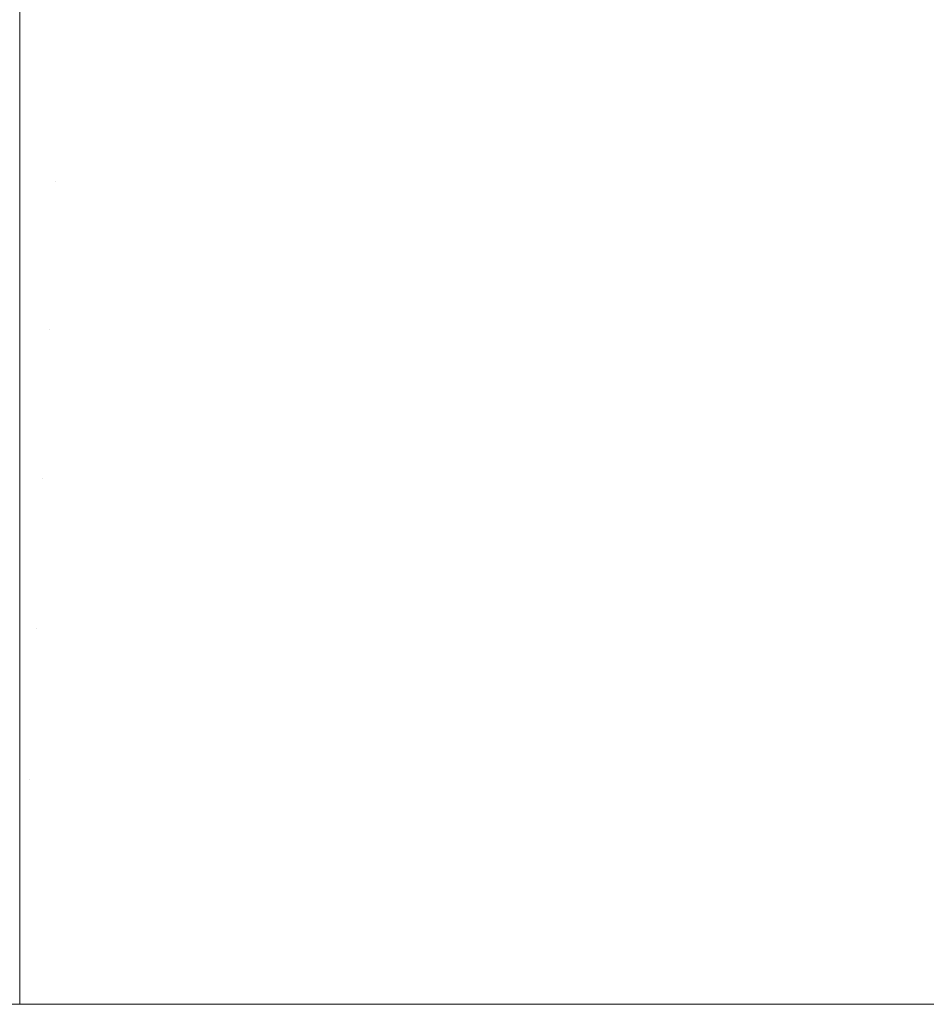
# Model space of a CAD drawing. Header units: centimetres. Extents: x -25.9 to 27.4, y -25.9 to -24.1.
# Tile 83 of 200: x -8.1286 to -8.1046, y -24.16 to -24.1339. Entities that reach past the tile are written whole.
import ezdxf

# ---------------------------------------------------------------- set-up
doc = ezdxf.new("R2010")
doc.units = ezdxf.units.CM
doc.header["$LTSCALE"] = 2.54
doc.layers.add('Lucido design-1', color=7, linetype='Continuous')

# ---------------------------------------------------------------- blocks, each defined once
blk = doc.blocks.new('Gruppo-4-1')
at = {"color": 7, "linetype": 'Continuous', "lineweight": 9}
for points, invisible_edges in [([(-8.128561, -24.13042, 707.625183), (-8.128561, -24.134119, 707.624119), (-25.828561, -24.134119, 707.624119), (-25.828561, -24.13042, 707.625183)], 10), ([(-8.128561, -24.134119, 707.624119), (-8.128561, -24.13042, 707.625183), (-8.127271, -24.130448, 707.625183), (-8.12744, -24.134311, 707.624071)], 14), ([(-8.127271, -24.130448, 707.625183), (-8.125983, -24.130533, 707.625183), (-8.12632, -24.134384, 707.624071), (-8.12744, -24.134311, 707.624071)], 15), ([(-8.113138, -24.130371, 707.626452), (-8.11186, -24.131072, 707.626452), (-8.113771, -24.134383, 707.625183), (-8.114903, -24.133762, 707.625183)], 15), ([(-25.828561, -24.130713, 708.416324), (-25.828561, -24.134122, 708.417288), (27.271439, -24.134122, 708.417288), (27.271439, -24.130713, 708.416324)], 10), ([(-8.125983, -24.130533, 707.625183), (-8.1247, -24.130673, 707.625183), (-8.125205, -24.134507, 707.624071), (-8.12632, -24.134384, 707.624071)], 15), ([(-8.1247, -24.130673, 707.625183), (-8.123425, -24.130869, 707.625183), (-8.124096, -24.134677, 707.624071), (-8.125205, -24.134507, 707.624071)], 15), ([(-8.10593, -24.130506, 707.627876), (-8.104665, -24.131521, 707.627876), (-8.10709, -24.134412, 707.626452), (-8.108227, -24.133499, 707.626452)], 15), ([(-8.123425, -24.130869, 707.625183), (-8.122159, -24.131121, 707.625183), (-8.122996, -24.134896, 707.624071), (-8.124096, -24.134677, 707.624071)], 15), ([(-8.122159, -24.131121, 707.625183), (-8.120906, -24.131428, 707.625183), (-8.121906, -24.135163, 707.624071), (-8.122996, -24.134896, 707.624071)], 15), ([(-8.11186, -24.131072, 707.626452), (-8.110614, -24.131828, 707.626452), (-8.112668, -24.135052, 707.625183), (-8.113771, -24.134383, 707.625183)], 15), ([(-8.120906, -24.131428, 707.625183), (-8.119667, -24.131789, 707.625183), (-8.120829, -24.135477, 707.624071), (-8.121906, -24.135163, 707.624071)], 15), ([(-8.104665, -24.131521, 707.627876), (-8.103445, -24.13259, 707.627876), (-8.105995, -24.135373, 707.626452), (-8.10709, -24.134412, 707.626452)], 15), ([(-8.119667, -24.131789, 707.625183), (-8.118444, -24.132204, 707.625183), (-8.119767, -24.135837, 707.624071), (-8.120829, -24.135477, 707.624071)], 15), ([(-8.110614, -24.131828, 707.626452), (-8.109402, -24.132638, 707.626452), (-8.111595, -24.135769, 707.625183), (-8.112668, -24.135052, 707.625183)], 15), ([(-8.118444, -24.132204, 707.625183), (-8.117242, -24.132672, 707.625183), (-8.118721, -24.136244, 707.624071), (-8.119767, -24.135837, 707.624071)], 15), ([(-8.117242, -24.132672, 707.625183), (-8.11606, -24.133191, 707.625183), (-8.117694, -24.136696, 707.624071), (-8.118721, -24.136244, 707.624071)], 15), ([(-8.109402, -24.132638, 707.626452), (-8.108227, -24.133499, 707.626452), (-8.110554, -24.136533, 707.625183), (-8.111595, -24.135769, 707.625183)], 15), ([(-8.103445, -24.13259, 707.627876), (-8.102274, -24.133712, 707.627876), (-8.104942, -24.13638, 707.626452), (-8.105995, -24.135373, 707.626452)], 15), ([(-8.11606, -24.133191, 707.625183), (-8.114903, -24.133762, 707.625183), (-8.116688, -24.137192, 707.624071), (-8.117694, -24.136696, 707.624071)], 15), ([(-8.108227, -24.133499, 707.626452), (-8.10709, -24.134412, 707.626452), (-8.109548, -24.13734, 707.625183), (-8.110554, -24.136533, 707.625183)], 15), ([(-8.114903, -24.133762, 707.625183), (-8.113771, -24.134383, 707.625183), (-8.115705, -24.137732, 707.624071), (-8.116688, -24.137192, 707.624071)], 15), ([(-8.102274, -24.133712, 707.627876), (-8.101152, -24.134884, 707.627876), (-8.103934, -24.137433, 707.626452), (-8.104942, -24.13638, 707.626452)], 15), ([(-25.828561, -24.134287, 707.624071), (-25.828561, -24.134119, 707.624119), (-8.128561, -24.134119, 707.624119), (-8.128561, -24.134287, 707.624071)], 10), ([(27.271439, -24.134836, 708.41749), (27.271439, -24.134122, 708.417288), (-25.828561, -24.134122, 708.417288), (-25.828561, -24.134836, 708.41749)], 10), ([(-25.828561, -24.13819, 707.623116), (-25.828561, -24.134287, 707.624071), (-8.128561, -24.134287, 707.624071), (-8.128561, -24.13819, 707.623116)], 10), ([(-8.12744, -24.134311, 707.624071), (-8.128561, -24.134287, 707.624071), (-8.128561, -24.134119, 707.624119)], 9), ([(-8.128561, -24.134287, 707.624071), (-8.12744, -24.134311, 707.624071), (-8.12761, -24.138211, 707.623116), (-8.128561, -24.13819, 707.623116)], 7), ([(-8.12744, -24.134311, 707.624071), (-8.12632, -24.134384, 707.624071), (-8.126661, -24.138273, 707.623116), (-8.12761, -24.138211, 707.623116)], 15), ([(-8.12632, -24.134384, 707.624071), (-8.125205, -24.134507, 707.624071), (-8.125715, -24.138377, 707.623116), (-8.126661, -24.138273, 707.623116)], 15), ([(-8.125205, -24.134507, 707.624071), (-8.124096, -24.134677, 707.624071), (-8.124774, -24.138521, 707.623116), (-8.125715, -24.138377, 707.623116)], 15), ([(-8.113771, -24.134383, 707.625183), (-8.112668, -24.135052, 707.625183), (-8.114746, -24.138314, 707.624071), (-8.115705, -24.137732, 707.624071)], 15), ([(-8.10709, -24.134412, 707.626452), (-8.105995, -24.135373, 707.626452), (-8.108577, -24.138191, 707.625183), (-8.109548, -24.13734, 707.625183)], 15), ([(-25.828561, -24.134836, 708.41749), (-25.828561, -24.138359, 708.418326), (27.271439, -24.138359, 708.418326), (27.271439, -24.134836, 708.41749)], 10), ([(-8.124096, -24.134677, 707.624071), (-8.122996, -24.134896, 707.624071), (-8.123841, -24.138707, 707.623116), (-8.124774, -24.138521, 707.623116)], 15), ([(-8.122996, -24.134896, 707.624071), (-8.121906, -24.135163, 707.624071), (-8.122917, -24.138933, 707.623116), (-8.123841, -24.138707, 707.623116)], 15), ([(-8.112668, -24.135052, 707.625183), (-8.111595, -24.135769, 707.625183), (-8.113813, -24.138937, 707.624071), (-8.114746, -24.138314, 707.624071)], 15), ([(-8.121906, -24.135163, 707.624071), (-8.120829, -24.135477, 707.624071), (-8.122003, -24.139199, 707.623116), (-8.122917, -24.138933, 707.623116)], 15), ([(-8.105995, -24.135373, 707.626452), (-8.104942, -24.13638, 707.626452), (-8.107645, -24.139084, 707.625183), (-8.108577, -24.138191, 707.625183)], 15), ([(-8.120829, -24.135477, 707.624071), (-8.119767, -24.135837, 707.624071), (-8.121102, -24.139505, 707.623116), (-8.122003, -24.139199, 707.623116)], 15), ([(-8.119767, -24.135837, 707.624071), (-8.118721, -24.136244, 707.624071), (-8.120215, -24.13985, 707.623116), (-8.121102, -24.139505, 707.623116)], 15), ([(-8.111595, -24.135769, 707.625183), (-8.110554, -24.136533, 707.625183), (-8.112908, -24.1396, 707.624071), (-8.113813, -24.138937, 707.624071)], 15), ([(-8.118721, -24.136244, 707.624071), (-8.117694, -24.136696, 707.624071), (-8.119344, -24.140233, 707.623116), (-8.120215, -24.13985, 707.623116)], 15), ([(-8.104942, -24.13638, 707.626452), (-8.103934, -24.137433, 707.626452), (-8.106753, -24.140016, 707.625183), (-8.107645, -24.139084, 707.625183)], 15), ([(-8.117694, -24.136696, 707.624071), (-8.116688, -24.137192, 707.624071), (-8.118491, -24.140654, 707.623116), (-8.119344, -24.140233, 707.623116)], 15), ([(-8.110554, -24.136533, 707.625183), (-8.109548, -24.13734, 707.625183), (-8.112033, -24.140302, 707.624071), (-8.112908, -24.1396, 707.624071)], 15), ([(-8.116688, -24.137192, 707.624071), (-8.115705, -24.137732, 707.624071), (-8.117656, -24.141112, 707.623116), (-8.118491, -24.140654, 707.623116)], 15), ([(-8.109548, -24.13734, 707.625183), (-8.108577, -24.138191, 707.625183), (-8.11119, -24.141042, 707.624071), (-8.112033, -24.140302, 707.624071)], 15), ([(-8.103934, -24.137433, 707.626452), (-8.102973, -24.138529, 707.626452), (-8.105902, -24.140986, 707.625183), (-8.106753, -24.140016, 707.625183)], 15), ([(-8.115705, -24.137732, 707.624071), (-8.114746, -24.138314, 707.624071), (-8.116843, -24.141606, 707.623116), (-8.117656, -24.141112, 707.623116)], 15), ([(-8.128561, -24.13819, 707.623116), (-8.128561, -24.138357, 707.623082), (-25.828561, -24.138357, 707.623082), (-25.828561, -24.13819, 707.623116)], 10), ([(-8.128561, -24.138357, 707.623082), (-8.128561, -24.13819, 707.623116), (-8.12761, -24.138211, 707.623116)], 10), ([(-8.12761, -24.138211, 707.623116), (-8.127782, -24.142141, 707.622319), (-8.128561, -24.142123, 707.622319), (-8.128561, -24.138357, 707.623082)], 11), ([(-8.12761, -24.138211, 707.623116), (-8.126661, -24.138273, 707.623116), (-8.127003, -24.142192, 707.622319), (-8.127782, -24.142141, 707.622319)], 15), ([(-8.126661, -24.138273, 707.623116), (-8.125715, -24.138377, 707.623116), (-8.126228, -24.142276, 707.622319), (-8.127003, -24.142192, 707.622319)], 15), ([(-8.108577, -24.138191, 707.625183), (-8.107645, -24.139084, 707.625183), (-8.110379, -24.141818, 707.624071), (-8.11119, -24.141042, 707.624071)], 15), ([(-25.828561, -24.142123, 707.622319), (-25.828561, -24.138357, 707.623082), (-8.128561, -24.138357, 707.623082), (-8.128561, -24.142123, 707.622319)], 10), ([(27.271439, -24.139011, 708.418481), (27.271439, -24.138359, 708.418326), (-25.828561, -24.138359, 708.418326), (-25.828561, -24.139011, 708.418481)], 10), ([(-8.125715, -24.138377, 707.623116), (-8.124774, -24.138521, 707.623116), (-8.125457, -24.142395, 707.622319), (-8.126228, -24.142276, 707.622319)], 15), ([(-8.124774, -24.138521, 707.623116), (-8.123841, -24.138707, 707.623116), (-8.124692, -24.142547, 707.622319), (-8.125457, -24.142395, 707.622319)], 15), ([(-8.114746, -24.138314, 707.624071), (-8.113813, -24.138937, 707.624071), (-8.116052, -24.142134, 707.623116), (-8.116843, -24.141606, 707.623116)], 15), ([(-8.102973, -24.138529, 707.626452), (-8.102061, -24.139665, 707.626452), (-8.105094, -24.141993, 707.625183), (-8.105902, -24.140986, 707.625183)], 15), ([(-8.123841, -24.138707, 707.623116), (-8.122917, -24.138933, 707.623116), (-8.123935, -24.142733, 707.622319), (-8.124692, -24.142547, 707.622319)], 15), ([(-25.828561, -24.139011, 708.418481), (-25.828561, -24.142637, 708.419178), (27.271439, -24.142637, 708.419178), (27.271439, -24.139011, 708.418481)], 10), ([(-8.122917, -24.138933, 707.623116), (-8.122003, -24.139199, 707.623116), (-8.123186, -24.142951, 707.622319), (-8.123935, -24.142733, 707.622319)], 15), ([(-8.113813, -24.138937, 707.624071), (-8.112908, -24.1396, 707.624071), (-8.115284, -24.142697, 707.623116), (-8.116052, -24.142134, 707.623116)], 15), ([(-8.122003, -24.139199, 707.623116), (-8.121102, -24.139505, 707.623116), (-8.122447, -24.143202, 707.622319), (-8.123186, -24.142951, 707.622319)], 15), ([(-8.107645, -24.139084, 707.625183), (-8.106753, -24.140016, 707.625183), (-8.109603, -24.142628, 707.624071), (-8.110379, -24.141818, 707.624071)], 15), ([(-8.121102, -24.139505, 707.623116), (-8.120215, -24.13985, 707.623116), (-8.12172, -24.143484, 707.622319), (-8.122447, -24.143202, 707.622319)], 15), ([(-8.112908, -24.1396, 707.624071), (-8.112033, -24.140302, 707.624071), (-8.114542, -24.143293, 707.623116), (-8.115284, -24.142697, 707.623116)], 15), ([(-8.102061, -24.139665, 707.626452), (-8.101199, -24.140841, 707.626452), (-8.104331, -24.143034, 707.625183), (-8.105094, -24.141993, 707.625183)], 15), ([(-8.120215, -24.13985, 707.623116), (-8.119344, -24.140233, 707.623116), (-8.121006, -24.143798, 707.622319), (-8.12172, -24.143484, 707.622319)], 15), ([(-8.106753, -24.140016, 707.625183), (-8.105902, -24.140986, 707.625183), (-8.108864, -24.143472, 707.624071), (-8.109603, -24.142628, 707.624071)], 15), ([(-8.119344, -24.140233, 707.623116), (-8.118491, -24.140654, 707.623116), (-8.120307, -24.144143, 707.622319), (-8.121006, -24.143798, 707.622319)], 15), ([(-8.112033, -24.140302, 707.624071), (-8.11119, -24.141042, 707.624071), (-8.113827, -24.14392, 707.623116), (-8.114542, -24.143293, 707.623116)], 15), ([(-8.118491, -24.140654, 707.623116), (-8.117656, -24.141112, 707.623116), (-8.119623, -24.144518, 707.622319), (-8.120307, -24.144143, 707.622319)], 15), ([(-8.117656, -24.141112, 707.623116), (-8.116843, -24.141606, 707.623116), (-8.118956, -24.144923, 707.622319), (-8.119623, -24.144518, 707.622319)], 15), ([(-8.11119, -24.141042, 707.624071), (-8.110379, -24.141818, 707.624071), (-8.113139, -24.144578, 707.623116), (-8.113827, -24.14392, 707.623116)], 15), ([(-8.105902, -24.140986, 707.625183), (-8.105094, -24.141993, 707.625183), (-8.108162, -24.144347, 707.624071), (-8.108864, -24.143472, 707.624071)], 15), ([(-8.116843, -24.141606, 707.623116), (-8.116052, -24.142134, 707.623116), (-8.118308, -24.145356, 707.622319), (-8.118956, -24.144923, 707.622319)], 15), ([(-8.110379, -24.141818, 707.624071), (-8.109603, -24.142628, 707.624071), (-8.112481, -24.145265, 707.623116), (-8.113139, -24.144578, 707.623116)], 15), ([(-8.128561, -24.142123, 707.622319), (-8.128561, -24.142637, 707.622237), (-25.828561, -24.142637, 707.622237), (-25.828561, -24.142123, 707.622319)], 10), ([(-8.128561, -24.142637, 707.622237), (-8.128561, -24.142123, 707.622319), (-8.127782, -24.142141, 707.622319)], 10), ([(-8.127782, -24.142141, 707.622319), (-8.127954, -24.146094, 707.621682), (-8.128561, -24.146081, 707.621682), (-8.128561, -24.142637, 707.622237)], 11), ([(-8.127782, -24.142141, 707.622319), (-8.127003, -24.142192, 707.622319), (-8.127348, -24.146134, 707.621682), (-8.127954, -24.146094, 707.621682)], 15), ([(-8.116052, -24.142134, 707.623116), (-8.115284, -24.142697, 707.623116), (-8.117679, -24.145818, 707.622319), (-8.118308, -24.145356, 707.622319)], 15), ([(-8.105094, -24.141993, 707.625183), (-8.104331, -24.143034, 707.625183), (-8.107498, -24.145251, 707.624071), (-8.108162, -24.144347, 707.624071)], 15), ([(-8.127003, -24.142192, 707.622319), (-8.126228, -24.142276, 707.622319), (-8.126745, -24.1462, 707.621682), (-8.127348, -24.146134, 707.621682)], 15), ([(-8.126228, -24.142276, 707.622319), (-8.125457, -24.142395, 707.622319), (-8.126144, -24.146292, 707.621682), (-8.126745, -24.1462, 707.621682)], 15), ([(-8.125457, -24.142395, 707.622319), (-8.124692, -24.142547, 707.622319), (-8.125549, -24.146411, 707.621682), (-8.126144, -24.146292, 707.621682)], 15), ([(27.271439, -24.143232, 708.419293), (27.271439, -24.142637, 708.419178), (-25.828561, -24.142637, 708.419178), (-25.828561, -24.143232, 708.419293)], 10), ([(-25.828561, -24.146081, 707.621682), (-25.828561, -24.142637, 707.622237), (-8.128561, -24.142637, 707.622237), (-8.128561, -24.146081, 707.621682)], 10), ([(-8.124692, -24.142547, 707.622319), (-8.123935, -24.142733, 707.622319), (-8.124959, -24.146555, 707.621682), (-8.125549, -24.146411, 707.621682)], 15), ([(-8.115284, -24.142697, 707.623116), (-8.114542, -24.143293, 707.623116), (-8.117071, -24.146306, 707.622319), (-8.117679, -24.145818, 707.622319)], 15), ([(-8.109603, -24.142628, 707.624071), (-8.108864, -24.143472, 707.624071), (-8.111854, -24.145981, 707.623116), (-8.112481, -24.145265, 707.623116)], 15), ([(-8.123935, -24.142733, 707.622319), (-8.123186, -24.142951, 707.622319), (-8.124376, -24.146725, 707.621682), (-8.124959, -24.146555, 707.621682)], 15), ([(-8.123186, -24.142951, 707.622319), (-8.122447, -24.143202, 707.622319), (-8.123801, -24.14692, 707.621682), (-8.124376, -24.146725, 707.621682)], 15), ([(-8.122447, -24.143202, 707.622319), (-8.12172, -24.143484, 707.622319), (-8.123235, -24.14714, 707.621682), (-8.123801, -24.14692, 707.621682)], 15), ([(-8.104331, -24.143034, 707.625183), (-8.103614, -24.144107, 707.625183), (-8.106875, -24.146184, 707.624071), (-8.107498, -24.145251, 707.624071)], 15), ([(-25.828561, -24.143232, 708.419293), (-25.828561, -24.146949, 708.419843), (27.271439, -24.146949, 708.419843), (27.271439, -24.143232, 708.419293)], 10), ([(-8.12172, -24.143484, 707.622319), (-8.121006, -24.143798, 707.622319), (-8.122679, -24.147385, 707.621682), (-8.123235, -24.14714, 707.621682)], 15), ([(-8.114542, -24.143293, 707.623116), (-8.113827, -24.14392, 707.623116), (-8.116484, -24.14682, 707.622319), (-8.117071, -24.146306, 707.622319)], 15), ([(-8.108864, -24.143472, 707.624071), (-8.108162, -24.144347, 707.624071), (-8.111258, -24.146723, 707.623116), (-8.111854, -24.145981, 707.623116)], 15), ([(-8.121006, -24.143798, 707.622319), (-8.120307, -24.144143, 707.622319), (-8.122134, -24.147653, 707.621682), (-8.122679, -24.147385, 707.621682)], 15), ([(-8.113827, -24.14392, 707.623116), (-8.113139, -24.144578, 707.623116), (-8.115921, -24.147359, 707.622319), (-8.116484, -24.14682, 707.622319)], 15), ([(-8.120307, -24.144143, 707.622319), (-8.119623, -24.144518, 707.622319), (-8.121602, -24.147946, 707.621682), (-8.122134, -24.147653, 707.621682)], 15), ([(-8.103614, -24.144107, 707.625183), (-8.102944, -24.14521, 707.625183), (-8.106293, -24.147143, 707.624071), (-8.106875, -24.146184, 707.624071)], 15), ([(-8.119623, -24.144518, 707.622319), (-8.118956, -24.144923, 707.622319), (-8.121083, -24.148261, 707.621682), (-8.121602, -24.147946, 707.621682)], 15), ([(-8.108162, -24.144347, 707.624071), (-8.107498, -24.145251, 707.624071), (-8.110696, -24.14749, 707.623116), (-8.111258, -24.146723, 707.623116)], 15), ([(-8.113139, -24.144578, 707.623116), (-8.112481, -24.145265, 707.623116), (-8.115381, -24.147923, 707.622319), (-8.115921, -24.147359, 707.622319)], 15), ([(-8.118956, -24.144923, 707.622319), (-8.118308, -24.145356, 707.622319), (-8.120578, -24.148598, 707.621682), (-8.121083, -24.148261, 707.621682)], 15), ([(-8.112481, -24.145265, 707.623116), (-8.111854, -24.145981, 707.623116), (-8.114867, -24.148509, 707.622319), (-8.115381, -24.147923, 707.622319)], 15), ([(-8.107498, -24.145251, 707.624071), (-8.106875, -24.146184, 707.624071), (-8.110167, -24.148281, 707.623116), (-8.110696, -24.14749, 707.623116)], 15), ([(-8.102944, -24.14521, 707.625183), (-8.102324, -24.146341, 707.625183), (-8.105753, -24.148127, 707.624071), (-8.106293, -24.147143, 707.624071)], 15), ([(-8.118308, -24.145356, 707.622319), (-8.117679, -24.145818, 707.622319), (-8.120088, -24.148957, 707.621682), (-8.120578, -24.148598, 707.621682)], 15), ([(-8.117679, -24.145818, 707.622319), (-8.117071, -24.146306, 707.622319), (-8.119614, -24.149337, 707.621682), (-8.120088, -24.148957, 707.621682)], 15), ([(-8.128561, -24.146949, 707.621578), (-8.128561, -24.146081, 707.621682), (-8.127954, -24.146094, 707.621682)], 10), ([(-8.127954, -24.146094, 707.621682), (-8.128128, -24.150064, 707.621204), (-8.128561, -24.150055, 707.621204), (-8.128561, -24.146949, 707.621578)], 11), ([(-8.127954, -24.146094, 707.621682), (-8.127348, -24.146134, 707.621682), (-8.127695, -24.150093, 707.621204), (-8.128128, -24.150064, 707.621204)], 15), ([(-8.111854, -24.145981, 707.623116), (-8.111258, -24.146723, 707.623116), (-8.114379, -24.149117, 707.622319), (-8.114867, -24.148509, 707.622319)], 15), ([(-8.127348, -24.146134, 707.621682), (-8.126745, -24.1462, 707.621682), (-8.127263, -24.15014, 707.621204), (-8.127695, -24.150093, 707.621204)], 15), ([(-8.126745, -24.1462, 707.621682), (-8.126144, -24.146292, 707.621682), (-8.126834, -24.150206, 707.621204), (-8.127263, -24.15014, 707.621204)], 15), ([(-8.126144, -24.146292, 707.621682), (-8.125549, -24.146411, 707.621682), (-8.126409, -24.150291, 707.621204), (-8.126834, -24.150206, 707.621204)], 15), ([(-8.117071, -24.146306, 707.622319), (-8.116484, -24.14682, 707.622319), (-8.119158, -24.149738, 707.621682), (-8.119614, -24.149337, 707.621682)], 15), ([(-8.106875, -24.146184, 707.624071), (-8.106293, -24.147143, 707.624071), (-8.109673, -24.149095, 707.623116), (-8.110167, -24.148281, 707.623116)], 15), ([(-8.102324, -24.146341, 707.625183), (-8.101753, -24.147499, 707.625183), (-8.105257, -24.149133, 707.624071), (-8.105753, -24.148127, 707.624071)], 15), ([(-8.125549, -24.146411, 707.621682), (-8.124959, -24.146555, 707.621682), (-8.125987, -24.150394, 707.621204), (-8.126409, -24.150291, 707.621204)], 15), ([(-8.124959, -24.146555, 707.621682), (-8.124376, -24.146725, 707.621682), (-8.125571, -24.150515, 707.621204), (-8.125987, -24.150394, 707.621204)], 15), ([(-8.124376, -24.146725, 707.621682), (-8.123801, -24.14692, 707.621682), (-8.12516, -24.150655, 707.621204), (-8.125571, -24.150515, 707.621204)], 15), ([(-8.116484, -24.14682, 707.622319), (-8.115921, -24.147359, 707.622319), (-8.118719, -24.150158, 707.621682), (-8.119158, -24.149738, 707.621682)], 15), ([(-8.111258, -24.146723, 707.623116), (-8.110696, -24.14749, 707.623116), (-8.113918, -24.149746, 707.622319), (-8.114379, -24.149117, 707.622319)], 15), ([(27.271439, -24.147491, 708.419923), (27.271439, -24.146949, 708.419843), (-25.828561, -24.146949, 708.419843), (-25.828561, -24.147491, 708.419923)], 10), ([(-8.123801, -24.14692, 707.621682), (-8.123235, -24.14714, 707.621682), (-8.124756, -24.150812, 707.621204), (-8.12516, -24.150655, 707.621204)], 15), ([(-8.123235, -24.14714, 707.621682), (-8.122679, -24.147385, 707.621682), (-8.124358, -24.150987, 707.621204), (-8.124756, -24.150812, 707.621204)], 15), ([(-8.122679, -24.147385, 707.621682), (-8.122134, -24.147653, 707.621682), (-8.123969, -24.151179, 707.621204), (-8.124358, -24.150987, 707.621204)], 15), ([(-8.115921, -24.147359, 707.622319), (-8.115381, -24.147923, 707.622319), (-8.118299, -24.150596, 707.621682), (-8.118719, -24.150158, 707.621682)], 15), ([(-8.106293, -24.147143, 707.624071), (-8.105753, -24.148127, 707.624071), (-8.109216, -24.149929, 707.623116), (-8.109673, -24.149095, 707.623116)], 15), ([(-25.828561, -24.147491, 708.419923), (-25.828561, -24.151285, 708.420318), (27.271439, -24.151285, 708.420318), (27.271439, -24.147491, 708.419923)], 10), ([(-8.122134, -24.147653, 707.621682), (-8.121602, -24.147946, 707.621682), (-8.123589, -24.151387, 707.621204), (-8.123969, -24.151179, 707.621204)], 15), ([(-8.110696, -24.14749, 707.623116), (-8.110167, -24.148281, 707.623116), (-8.113485, -24.150395, 707.622319), (-8.113918, -24.149746, 707.622319)], 15), ([(-8.101753, -24.147499, 707.625183), (-8.101233, -24.14868, 707.625183), (-8.104805, -24.15016, 707.624071), (-8.105257, -24.149133, 707.624071)], 15), ([(-8.121602, -24.147946, 707.621682), (-8.121083, -24.148261, 707.621682), (-8.123218, -24.151612, 707.621204), (-8.123589, -24.151387, 707.621204)], 15), ([(-8.115381, -24.147923, 707.622319), (-8.114867, -24.148509, 707.622319), (-8.117899, -24.151053, 707.621682), (-8.118299, -24.150596, 707.621682)], 15), ([(-8.105753, -24.148127, 707.624071), (-8.105257, -24.149133, 707.624071), (-8.108795, -24.150783, 707.623116), (-8.109216, -24.149929, 707.623116)], 15), ([(-8.121083, -24.148261, 707.621682), (-8.120578, -24.148598, 707.621682), (-8.122857, -24.151853, 707.621204), (-8.123218, -24.151612, 707.621204)], 15), ([(-8.110167, -24.148281, 707.623116), (-8.109673, -24.149095, 707.623116), (-8.11308, -24.151062, 707.622319), (-8.113485, -24.150395, 707.622319)], 15), ([(-8.120578, -24.148598, 707.621682), (-8.120088, -24.148957, 707.621682), (-8.122507, -24.15211, 707.621204), (-8.122857, -24.151853, 707.621204)], 15), ([(-8.114867, -24.148509, 707.622319), (-8.114379, -24.149117, 707.622319), (-8.117518, -24.151526, 707.621682), (-8.117899, -24.151053, 707.621682)], 15), ([(-8.101233, -24.14868, 707.625183), (-8.100765, -24.149883, 707.625183), (-8.104399, -24.151205, 707.624071), (-8.104805, -24.15016, 707.624071)], 15), ([(-8.120088, -24.148957, 707.621682), (-8.119614, -24.149337, 707.621682), (-8.122169, -24.152382, 707.621204), (-8.122507, -24.15211, 707.621204)], 15), ([(-8.114379, -24.149117, 707.622319), (-8.113918, -24.149746, 707.622319), (-8.117159, -24.152016, 707.621682), (-8.117518, -24.151526, 707.621682)], 15), ([(-8.109673, -24.149095, 707.623116), (-8.109216, -24.149929, 707.623116), (-8.112705, -24.151746, 707.622319), (-8.11308, -24.151062, 707.622319)], 15), ([(-8.105257, -24.149133, 707.624071), (-8.104805, -24.15016, 707.624071), (-8.108412, -24.151654, 707.623116), (-8.108795, -24.150783, 707.623116)], 15), ([(-8.119614, -24.149337, 707.621682), (-8.119158, -24.149738, 707.621682), (-8.121843, -24.152668, 707.621204), (-8.122169, -24.152382, 707.621204)], 15), ([(-8.119158, -24.149738, 707.621682), (-8.118719, -24.150158, 707.621682), (-8.121529, -24.152968, 707.621204), (-8.121843, -24.152668, 707.621204)], 15), ([(-8.113918, -24.149746, 707.622319), (-8.113485, -24.150395, 707.622319), (-8.116822, -24.152521, 707.621682), (-8.117159, -24.152016, 707.621682)], 15), ([(-8.109216, -24.149929, 707.623116), (-8.108795, -24.150783, 707.623116), (-8.11236, -24.152445, 707.622319), (-8.112705, -24.151746, 707.622319)], 15), ([(-8.128561, -24.151286, 707.621106), (-8.128561, -24.150055, 707.621204), (-8.128128, -24.150064, 707.621204)], 10), ([(-8.128128, -24.150064, 707.621204), (-8.128301, -24.154045, 707.620886), (-8.128561, -24.154039, 707.620886), (-8.128561, -24.151286, 707.621106)], 11), ([(-8.128128, -24.150064, 707.621204), (-8.127695, -24.150093, 707.621204), (-8.128042, -24.154062, 707.620886), (-8.128301, -24.154045, 707.620886)], 15), ([(-8.127695, -24.150093, 707.621204), (-8.127263, -24.15014, 707.621204), (-8.127783, -24.15409, 707.620886), (-8.128042, -24.154062, 707.620886)], 15), ([(-8.127263, -24.15014, 707.621204), (-8.126834, -24.150206, 707.621204), (-8.127526, -24.15413, 707.620886), (-8.127783, -24.15409, 707.620886)], 15), ([(-8.126834, -24.150206, 707.621204), (-8.126409, -24.150291, 707.621204), (-8.127271, -24.154181, 707.620886), (-8.127526, -24.15413, 707.620886)], 15), ([(-8.118719, -24.150158, 707.621682), (-8.118299, -24.150596, 707.621682), (-8.121229, -24.153281, 707.621204), (-8.121529, -24.152968, 707.621204)], 15), ([(-8.104805, -24.15016, 707.624071), (-8.104399, -24.151205, 707.624071), (-8.108067, -24.152541, 707.623116), (-8.108412, -24.151654, 707.623116)], 15), ([(-8.126409, -24.150291, 707.621204), (-8.125987, -24.150394, 707.621204), (-8.127019, -24.154243, 707.620886), (-8.127271, -24.154181, 707.620886)], 15), ([(-8.125987, -24.150394, 707.621204), (-8.125571, -24.150515, 707.621204), (-8.126769, -24.154315, 707.620886), (-8.127019, -24.154243, 707.620886)], 15), ([(-8.125571, -24.150515, 707.621204), (-8.12516, -24.150655, 707.621204), (-8.126523, -24.154399, 707.620886), (-8.126769, -24.154315, 707.620886)], 15), ([(-8.113485, -24.150395, 707.622319), (-8.11308, -24.151062, 707.622319), (-8.116507, -24.15304, 707.621682), (-8.116822, -24.152521, 707.621682)], 15), ([(-8.12516, -24.150655, 707.621204), (-8.124756, -24.150812, 707.621204), (-8.12628, -24.154493, 707.620886), (-8.126523, -24.154399, 707.620886)], 15), ([(-8.118299, -24.150596, 707.621682), (-8.117899, -24.151053, 707.621682), (-8.120943, -24.153607, 707.621204), (-8.121229, -24.153281, 707.621204)], 15), ([(-8.108795, -24.150783, 707.623116), (-8.108412, -24.151654, 707.623116), (-8.112046, -24.153159, 707.622319), (-8.11236, -24.152445, 707.622319)], 15), ([(-8.124756, -24.150812, 707.621204), (-8.124358, -24.150987, 707.621204), (-8.126042, -24.154598, 707.620886), (-8.12628, -24.154493, 707.620886)], 15), ([(-8.124358, -24.150987, 707.621204), (-8.123969, -24.151179, 707.621204), (-8.125809, -24.154713, 707.620886), (-8.126042, -24.154598, 707.620886)], 15), ([(27.271439, -24.151781, 708.42037), (27.271439, -24.151285, 708.420318), (-25.828561, -24.151285, 708.420318), (-25.828561, -24.151781, 708.42037)], 10), ([(-8.123969, -24.151179, 707.621204), (-8.123589, -24.151387, 707.621204), (-8.125581, -24.154838, 707.620886), (-8.125809, -24.154713, 707.620886)], 15), ([(-8.117899, -24.151053, 707.621682), (-8.117518, -24.151526, 707.621682), (-8.120671, -24.153946, 707.621204), (-8.120943, -24.153607, 707.621204)], 15), ([(-8.11308, -24.151062, 707.622319), (-8.112705, -24.151746, 707.622319), (-8.116215, -24.153573, 707.621682), (-8.116507, -24.15304, 707.621682)], 15), ([(-8.104399, -24.151205, 707.624071), (-8.104038, -24.152268, 707.624071), (-8.107761, -24.153442, 707.623116), (-8.108067, -24.152541, 707.623116)], 15), ([(-8.123589, -24.151387, 707.621204), (-8.123218, -24.151612, 707.621204), (-8.125359, -24.154973, 707.620886), (-8.125581, -24.154838, 707.620886)], 15), ([(-8.117518, -24.151526, 707.621682), (-8.117159, -24.152016, 707.621682), (-8.120415, -24.154296, 707.621204), (-8.120671, -24.153946, 707.621204)], 15), ([(-25.828561, -24.151781, 708.42037), (-25.828561, -24.155639, 708.420605), (27.271439, -24.155639, 708.420605), (27.271439, -24.151781, 708.42037)], 10), ([(-8.123218, -24.151612, 707.621204), (-8.122857, -24.151853, 707.621204), (-8.125143, -24.155117, 707.620886), (-8.125359, -24.154973, 707.620886)], 15), ([(-8.112705, -24.151746, 707.622319), (-8.11236, -24.152445, 707.622319), (-8.115946, -24.154117, 707.621682), (-8.116215, -24.153573, 707.621682)], 15), ([(-8.108412, -24.151654, 707.623116), (-8.108067, -24.152541, 707.623116), (-8.111763, -24.153886, 707.622319), (-8.112046, -24.153159, 707.622319)], 15), ([(-8.122857, -24.151853, 707.621204), (-8.122507, -24.15211, 707.621204), (-8.124933, -24.155271, 707.620886), (-8.125143, -24.155117, 707.620886)], 15), ([(-8.117159, -24.152016, 707.621682), (-8.116822, -24.152521, 707.621682), (-8.120174, -24.154656, 707.621204), (-8.120415, -24.154296, 707.621204)], 15), ([(-8.122507, -24.15211, 707.621204), (-8.122169, -24.152382, 707.621204), (-8.12473, -24.155434, 707.620886), (-8.124933, -24.155271, 707.620886)], 15), ([(-8.104038, -24.152268, 707.624071), (-8.103724, -24.153345, 707.624071), (-8.107495, -24.154355, 707.623116), (-8.107761, -24.153442, 707.623116)], 15), ([(-8.122169, -24.152382, 707.621204), (-8.121843, -24.152668, 707.621204), (-8.124535, -24.155605, 707.620886), (-8.12473, -24.155434, 707.620886)], 15), ([(-8.116822, -24.152521, 707.621682), (-8.116507, -24.15304, 707.621682), (-8.119949, -24.155027, 707.621204), (-8.120174, -24.154656, 707.621204)], 15), ([(-8.11236, -24.152445, 707.622319), (-8.112046, -24.153159, 707.622319), (-8.115702, -24.154673, 707.621682), (-8.115946, -24.154117, 707.621682)], 15), ([(-8.108067, -24.152541, 707.623116), (-8.107761, -24.153442, 707.623116), (-8.111512, -24.154624, 707.622319), (-8.111763, -24.153886, 707.622319)], 15), ([(-8.121843, -24.152668, 707.621204), (-8.121529, -24.152968, 707.621204), (-8.124347, -24.155785, 707.620886), (-8.124535, -24.155605, 707.620886)], 15), ([(-8.121529, -24.152968, 707.621204), (-8.121229, -24.153281, 707.621204), (-8.124167, -24.155973, 707.620886), (-8.124347, -24.155785, 707.620886)], 15), ([(-8.116507, -24.15304, 707.621682), (-8.116215, -24.153573, 707.621682), (-8.11974, -24.155408, 707.621204), (-8.119949, -24.155027, 707.621204)], 15), ([(-8.121229, -24.153281, 707.621204), (-8.120943, -24.153607, 707.621204), (-8.123995, -24.156169, 707.620886), (-8.124167, -24.155973, 707.620886)], 15), ([(-8.112046, -24.153159, 707.622319), (-8.111763, -24.153886, 707.622319), (-8.115482, -24.155239, 707.621682), (-8.115702, -24.154673, 707.621682)], 15), ([(-8.103724, -24.153345, 707.624071), (-8.103458, -24.154435, 707.624071), (-8.107268, -24.155279, 707.623116), (-8.107495, -24.154355, 707.623116)], 15), ([(-8.120943, -24.153607, 707.621204), (-8.120671, -24.153946, 707.621204), (-8.123833, -24.156371, 707.620886), (-8.123995, -24.156169, 707.620886)], 15), ([(-8.116215, -24.153573, 707.621682), (-8.115946, -24.154117, 707.621682), (-8.119548, -24.155797, 707.621204), (-8.11974, -24.155408, 707.621204)], 15), ([(-8.107761, -24.153442, 707.623116), (-8.107495, -24.154355, 707.623116), (-8.111294, -24.155373, 707.622319), (-8.111512, -24.154624, 707.622319)], 15), ([(-8.111763, -24.153886, 707.622319), (-8.111512, -24.154624, 707.622319), (-8.115286, -24.155814, 707.621682), (-8.115482, -24.155239, 707.621682)], 15), ([(-8.128561, -24.155639, 707.620823), (-8.128561, -24.154039, 707.620886), (-8.128301, -24.154045, 707.620886)], 10), ([(-8.128301, -24.154045, 707.620886), (-8.128475, -24.15803, 707.620728), (-8.128561, -24.158028, 707.620728), (-8.128561, -24.155639, 707.620823)], 11), ([(-8.128301, -24.154045, 707.620886), (-8.128042, -24.154062, 707.620886), (-8.12839, -24.158035, 707.620728), (-8.128475, -24.15803, 707.620728)], 15), ([(-8.128042, -24.154062, 707.620886), (-8.127783, -24.15409, 707.620886), (-8.128304, -24.158045, 707.620728), (-8.12839, -24.158035, 707.620728)], 15), ([(-8.127783, -24.15409, 707.620886), (-8.127526, -24.15413, 707.620886), (-8.128219, -24.158058, 707.620728), (-8.128304, -24.158045, 707.620728)], 15), ([(-8.127526, -24.15413, 707.620886), (-8.127271, -24.154181, 707.620886), (-8.128135, -24.158075, 707.620728), (-8.128219, -24.158058, 707.620728)], 15), ([(-8.120671, -24.153946, 707.621204), (-8.120415, -24.154296, 707.621204), (-8.123679, -24.156581, 707.620886), (-8.123833, -24.156371, 707.620886)], 15), ([(-8.115946, -24.154117, 707.621682), (-8.115702, -24.154673, 707.621682), (-8.119373, -24.156194, 707.621204), (-8.119548, -24.155797, 707.621204)], 15), ([(-8.127271, -24.154181, 707.620886), (-8.127019, -24.154243, 707.620886), (-8.128051, -24.158095, 707.620728), (-8.128135, -24.158075, 707.620728)], 15), ([(-8.127019, -24.154243, 707.620886), (-8.126769, -24.154315, 707.620886), (-8.127968, -24.158119, 707.620728), (-8.128051, -24.158095, 707.620728)], 15), ([(-8.126769, -24.154315, 707.620886), (-8.126523, -24.154399, 707.620886), (-8.127887, -24.158147, 707.620728), (-8.127968, -24.158119, 707.620728)], 15), ([(-8.126523, -24.154399, 707.620886), (-8.12628, -24.154493, 707.620886), (-8.127807, -24.158178, 707.620728), (-8.127887, -24.158147, 707.620728)], 15), ([(-8.120415, -24.154296, 707.621204), (-8.120174, -24.154656, 707.621204), (-8.123534, -24.156797, 707.620886), (-8.123679, -24.156581, 707.620886)], 15), ([(-8.107495, -24.154355, 707.623116), (-8.107268, -24.155279, 707.623116), (-8.111109, -24.156131, 707.622319), (-8.111294, -24.155373, 707.622319)], 15), ([(-8.103458, -24.154435, 707.624071), (-8.103239, -24.155535, 707.624071), (-8.107083, -24.156213, 707.623116), (-8.107268, -24.155279, 707.623116)], 15), ([(-8.12628, -24.154493, 707.620886), (-8.126042, -24.154598, 707.620886), (-8.127728, -24.158213, 707.620728), (-8.127807, -24.158178, 707.620728)], 15), ([(-8.126042, -24.154598, 707.620886), (-8.125809, -24.154713, 707.620886), (-8.127651, -24.158251, 707.620728), (-8.127728, -24.158213, 707.620728)], 15), ([(-8.120174, -24.154656, 707.621204), (-8.119949, -24.155027, 707.621204), (-8.123399, -24.15702, 707.620886), (-8.123534, -24.156797, 707.620886)], 15), ([(-8.115702, -24.154673, 707.621682), (-8.115482, -24.155239, 707.621682), (-8.119216, -24.156599, 707.621204), (-8.119373, -24.156194, 707.621204)], 15), ([(-8.111512, -24.154624, 707.622319), (-8.111294, -24.155373, 707.622319), (-8.115116, -24.156397, 707.621682), (-8.115286, -24.155814, 707.621682)], 15), ([(-8.125809, -24.154713, 707.620886), (-8.125581, -24.154838, 707.620886), (-8.127575, -24.158292, 707.620728), (-8.127651, -24.158251, 707.620728)], 15), ([(-8.125581, -24.154838, 707.620886), (-8.125359, -24.154973, 707.620886), (-8.127502, -24.158337, 707.620728), (-8.127575, -24.158292, 707.620728)], 15), ([(-8.125359, -24.154973, 707.620886), (-8.125143, -24.155117, 707.620886), (-8.12743, -24.158385, 707.620728), (-8.127502, -24.158337, 707.620728)], 15), ([(-8.125143, -24.155117, 707.620886), (-8.124933, -24.155271, 707.620886), (-8.127361, -24.158435, 707.620728), (-8.12743, -24.158385, 707.620728)], 15), ([(-8.119949, -24.155027, 707.621204), (-8.11974, -24.155408, 707.621204), (-8.123274, -24.157248, 707.620886), (-8.123399, -24.15702, 707.620886)], 15), ([(-8.124933, -24.155271, 707.620886), (-8.12473, -24.155434, 707.620886), (-8.127294, -24.158489, 707.620728), (-8.127361, -24.158435, 707.620728)], 15), ([(-8.12473, -24.155434, 707.620886), (-8.124535, -24.155605, 707.620886), (-8.127229, -24.158546, 707.620728), (-8.127294, -24.158489, 707.620728)], 15), ([(-8.11974, -24.155408, 707.621204), (-8.119548, -24.155797, 707.621204), (-8.123159, -24.157481, 707.620886), (-8.123274, -24.157248, 707.620886)], 15), ([(-8.115482, -24.155239, 707.621682), (-8.115286, -24.155814, 707.621682), (-8.119077, -24.157009, 707.621204), (-8.119216, -24.156599, 707.621204)], 15), ([(-8.111294, -24.155373, 707.622319), (-8.111109, -24.156131, 707.622319), (-8.114972, -24.156987, 707.621682), (-8.115116, -24.156397, 707.621682)], 15), ([(-8.107268, -24.155279, 707.623116), (-8.107083, -24.156213, 707.623116), (-8.110957, -24.156896, 707.622319), (-8.111109, -24.156131, 707.622319)], 15), ([(27.271439, -24.156084, 708.420632), (27.271439, -24.155639, 708.420605), (-25.828561, -24.155639, 708.420605), (-25.828561, -24.156084, 708.420632)], 10), ([(-8.124535, -24.155605, 707.620886), (-8.124347, -24.155785, 707.620886), (-8.127167, -24.158606, 707.620728), (-8.127229, -24.158546, 707.620728)], 15), ([(-8.103239, -24.155535, 707.624071), (-8.103068, -24.156644, 707.624071), (-8.106938, -24.157153, 707.623116), (-8.107083, -24.156213, 707.623116)], 15), ([(-8.124347, -24.155785, 707.620886), (-8.124167, -24.155973, 707.620886), (-8.127107, -24.158668, 707.620728), (-8.127167, -24.158606, 707.620728)], 15), ([(-8.124167, -24.155973, 707.620886), (-8.123995, -24.156169, 707.620886), (-8.127051, -24.158732, 707.620728), (-8.127107, -24.158668, 707.620728)], 15), ([(-8.119548, -24.155797, 707.621204), (-8.119373, -24.156194, 707.621204), (-8.123055, -24.157719, 707.620886), (-8.123159, -24.157481, 707.620886)], 15), ([(-8.115286, -24.155814, 707.621682), (-8.115116, -24.156397, 707.621682), (-8.118955, -24.157426, 707.621204), (-8.119077, -24.157009, 707.621204)], 15), ([(-25.828561, -24.156084, 708.420632), (-25.828561, -24.16, 708.420708), (27.271439, -24.16, 708.420708), (27.271439, -24.156084, 708.420632)], 8), ([(-8.123995, -24.156169, 707.620886), (-8.123833, -24.156371, 707.620886), (-8.126997, -24.158799, 707.620728), (-8.127051, -24.158732, 707.620728)], 15), ([(-8.119373, -24.156194, 707.621204), (-8.119216, -24.156599, 707.621204), (-8.12296, -24.157961, 707.620886), (-8.123055, -24.157719, 707.620886)], 15), ([(-8.111109, -24.156131, 707.622319), (-8.110957, -24.156896, 707.622319), (-8.114854, -24.157583, 707.621682), (-8.114972, -24.156987, 707.621682)], 15), ([(-8.107083, -24.156213, 707.623116), (-8.106938, -24.157153, 707.623116), (-8.110838, -24.157667, 707.622319), (-8.110957, -24.156896, 707.622319)], 15), ([(-8.123833, -24.156371, 707.620886), (-8.123679, -24.156581, 707.620886), (-8.126946, -24.158869, 707.620728), (-8.126997, -24.158799, 707.620728)], 15), ([(-8.115116, -24.156397, 707.621682), (-8.114972, -24.156987, 707.621682), (-8.118852, -24.157847, 707.621204), (-8.118955, -24.157426, 707.621204)], 15), ([(-8.123679, -24.156581, 707.620886), (-8.123534, -24.156797, 707.620886), (-8.126898, -24.15894, 707.620728), (-8.126946, -24.158869, 707.620728)], 15), ([(-8.119216, -24.156599, 707.621204), (-8.119077, -24.157009, 707.621204), (-8.122877, -24.158208, 707.620886), (-8.12296, -24.157961, 707.620886)], 15), ([(-8.103068, -24.156644, 707.624071), (-8.102946, -24.157759, 707.624071), (-8.106834, -24.158099, 707.623116), (-8.106938, -24.157153, 707.623116)], 15), ([(-8.123534, -24.156797, 707.620886), (-8.123399, -24.15702, 707.620886), (-8.126854, -24.159014, 707.620728), (-8.126898, -24.15894, 707.620728)], 15), ([(-8.123399, -24.15702, 707.620886), (-8.123274, -24.157248, 707.620886), (-8.126812, -24.159089, 707.620728), (-8.126854, -24.159014, 707.620728)], 15), ([(-8.119077, -24.157009, 707.621204), (-8.118955, -24.157426, 707.621204), (-8.122804, -24.158457, 707.620886), (-8.122877, -24.158208, 707.620886)], 15), ([(-8.114972, -24.156987, 707.621682), (-8.114854, -24.157583, 707.621682), (-8.118767, -24.158273, 707.621204), (-8.118852, -24.157847, 707.621204)], 15), ([(-8.110957, -24.156896, 707.622319), (-8.110838, -24.157667, 707.622319), (-8.114761, -24.158183, 707.621682), (-8.114854, -24.157583, 707.621682)], 15), ([(-8.123274, -24.157248, 707.620886), (-8.123159, -24.157481, 707.620886), (-8.126774, -24.159167, 707.620728), (-8.126812, -24.159089, 707.620728)], 15), ([(-8.106938, -24.157153, 707.623116), (-8.106834, -24.158099, 707.623116), (-8.110753, -24.158442, 707.622319), (-8.110838, -24.157667, 707.622319)], 15), ([(-8.123159, -24.157481, 707.620886), (-8.123055, -24.157719, 707.620886), (-8.126739, -24.159245, 707.620728), (-8.126774, -24.159167, 707.620728)], 15), ([(-8.118955, -24.157426, 707.621204), (-8.118852, -24.157847, 707.621204), (-8.122742, -24.15871, 707.620886), (-8.122804, -24.158457, 707.620886)], 15), ([(-8.123055, -24.157719, 707.620886), (-8.12296, -24.157961, 707.620886), (-8.126708, -24.159326, 707.620728), (-8.126739, -24.159245, 707.620728)], 15), ([(-8.114854, -24.157583, 707.621682), (-8.114761, -24.158183, 707.621682), (-8.118701, -24.158702, 707.621204), (-8.118767, -24.158273, 707.621204)], 15), ([(-8.110838, -24.157667, 707.622319), (-8.110753, -24.158442, 707.622319), (-8.114695, -24.158787, 707.621682), (-8.114761, -24.158183, 707.621682)], 15), ([(-8.102946, -24.157759, 707.624071), (-8.102872, -24.158878, 707.624071), (-8.106772, -24.159049, 707.623116), (-8.106834, -24.158099, 707.623116)], 15), ([(-8.128561, -24.158028, 707.620728), (-8.128561, -24.16, 707.620708), (-25.828561, -24.16, 707.620708), (-25.828561, -24.158028, 707.620728)], 8), ([(-8.128561, -24.158028, 707.620728), (-8.128475, -24.15803, 707.620728), (-8.128561, -24.16, 707.620708)], 3), ([(-8.128475, -24.15803, 707.620728), (-8.12839, -24.158035, 707.620728), (-8.128561, -24.16, 707.620708)], 11), ([(-8.12839, -24.158035, 707.620728), (-8.128304, -24.158045, 707.620728), (-8.128561, -24.16, 707.620708)], 11), ([(-8.128304, -24.158045, 707.620728), (-8.128219, -24.158058, 707.620728), (-8.128561, -24.16, 707.620708)], 11), ([(-8.128219, -24.158058, 707.620728), (-8.128135, -24.158075, 707.620728), (-8.128561, -24.16, 707.620708)], 11), ([(-8.128135, -24.158075, 707.620728), (-8.128051, -24.158095, 707.620728), (-8.128561, -24.16, 707.620708)], 11), ([(-8.12296, -24.157961, 707.620886), (-8.122877, -24.158208, 707.620886), (-8.126681, -24.159407, 707.620728), (-8.126708, -24.159326, 707.620728)], 15), ([(-8.118852, -24.157847, 707.621204), (-8.118767, -24.158273, 707.621204), (-8.122691, -24.158965, 707.620886), (-8.122742, -24.15871, 707.620886)], 15), ([(-8.128051, -24.158095, 707.620728), (-8.127968, -24.158119, 707.620728), (-8.128561, -24.16, 707.620708)], 11), ([(-8.127968, -24.158119, 707.620728), (-8.127887, -24.158147, 707.620728), (-8.128561, -24.16, 707.620708)], 11), ([(-8.127887, -24.158147, 707.620728), (-8.127807, -24.158178, 707.620728), (-8.128561, -24.16, 707.620708)], 11), ([(-8.127807, -24.158178, 707.620728), (-8.127728, -24.158213, 707.620728), (-8.128561, -24.16, 707.620708)], 11), ([(-8.127728, -24.158213, 707.620728), (-8.127651, -24.158251, 707.620728), (-8.128561, -24.16, 707.620708)], 11), ([(-8.127651, -24.158251, 707.620728), (-8.127575, -24.158292, 707.620728), (-8.128561, -24.16, 707.620708)], 11), ([(-8.127575, -24.158292, 707.620728), (-8.127502, -24.158337, 707.620728), (-8.128561, -24.16, 707.620708)], 11), ([(-8.127502, -24.158337, 707.620728), (-8.12743, -24.158385, 707.620728), (-8.128561, -24.16, 707.620708)], 11), ([(-8.122877, -24.158208, 707.620886), (-8.122804, -24.158457, 707.620886), (-8.126657, -24.15949, 707.620728), (-8.126681, -24.159407, 707.620728)], 15), ([(-8.118767, -24.158273, 707.621204), (-8.118701, -24.158702, 707.621204), (-8.122652, -24.159222, 707.620886), (-8.122691, -24.158965, 707.620886)], 15), ([(-8.114761, -24.158183, 707.621682), (-8.114695, -24.158787, 707.621682), (-8.118654, -24.159133, 707.621204), (-8.118701, -24.158702, 707.621204)], 15), ([(-8.106834, -24.158099, 707.623116), (-8.106772, -24.159049, 707.623116), (-8.110702, -24.15922, 707.622319), (-8.110753, -24.158442, 707.622319)], 15), ([(-8.12743, -24.158385, 707.620728), (-8.127361, -24.158435, 707.620728), (-8.128561, -24.16, 707.620708)], 11), ([(-8.127361, -24.158435, 707.620728), (-8.127294, -24.158489, 707.620728), (-8.128561, -24.16, 707.620708)], 11), ([(-8.127294, -24.158489, 707.620728), (-8.127229, -24.158546, 707.620728), (-8.128561, -24.16, 707.620708)], 11), ([(-8.127229, -24.158546, 707.620728), (-8.127167, -24.158606, 707.620728), (-8.128561, -24.16, 707.620708)], 11), ([(-8.127167, -24.158606, 707.620728), (-8.127107, -24.158668, 707.620728), (-8.128561, -24.16, 707.620708)], 11), ([(-8.122804, -24.158457, 707.620886), (-8.122742, -24.15871, 707.620886), (-8.126636, -24.159573, 707.620728), (-8.126657, -24.15949, 707.620728)], 15), ([(-8.110753, -24.158442, 707.622319), (-8.110702, -24.15922, 707.622319), (-8.114655, -24.159393, 707.621682), (-8.114695, -24.158787, 707.621682)], 15), ([(-8.127107, -24.158668, 707.620728), (-8.127051, -24.158732, 707.620728), (-8.128561, -24.16, 707.620708)], 11), ([(-8.127051, -24.158732, 707.620728), (-8.126997, -24.158799, 707.620728), (-8.128561, -24.16, 707.620708)], 11), ([(-8.126997, -24.158799, 707.620728), (-8.126946, -24.158869, 707.620728), (-8.128561, -24.16, 707.620708)], 11), ([(-8.122742, -24.15871, 707.620886), (-8.122691, -24.158965, 707.620886), (-8.126619, -24.159658, 707.620728), (-8.126636, -24.159573, 707.620728)], 15), ([(-8.118701, -24.158702, 707.621204), (-8.118654, -24.159133, 707.621204), (-8.122624, -24.159481, 707.620886), (-8.122652, -24.159222, 707.620886)], 15), ([(-8.114695, -24.158787, 707.621682), (-8.114655, -24.159393, 707.621682), (-8.118626, -24.159566, 707.621204), (-8.118654, -24.159133, 707.621204)], 15), ([(-8.126946, -24.158869, 707.620728), (-8.126898, -24.15894, 707.620728), (-8.128561, -24.16, 707.620708)], 11), ([(-8.126898, -24.15894, 707.620728), (-8.126854, -24.159014, 707.620728), (-8.128561, -24.16, 707.620708)], 11), ([(-8.126854, -24.159014, 707.620728), (-8.126812, -24.159089, 707.620728), (-8.128561, -24.16, 707.620708)], 11), ([(-8.126812, -24.159089, 707.620728), (-8.126774, -24.159167, 707.620728), (-8.128561, -24.16, 707.620708)], 11), ([(-8.122691, -24.158965, 707.620886), (-8.122652, -24.159222, 707.620886), (-8.126606, -24.159743, 707.620728), (-8.126619, -24.159658, 707.620728)], 15), ([(-8.106772, -24.159049, 707.623116), (-8.106751, -24.16, 707.623116), (-8.110685, -24.16, 707.622319), (-8.110702, -24.15922, 707.622319)], 13), ([(-8.102872, -24.158878, 707.624071), (-8.102848, -24.16, 707.624071), (-8.106751, -24.16, 707.623116), (-8.106772, -24.159049, 707.623116)], 13), ([(-8.126774, -24.159167, 707.620728), (-8.126739, -24.159245, 707.620728), (-8.128561, -24.16, 707.620708)], 11), ([(-8.126739, -24.159245, 707.620728), (-8.126708, -24.159326, 707.620728), (-8.128561, -24.16, 707.620708)], 11), ([(-8.126708, -24.159326, 707.620728), (-8.126681, -24.159407, 707.620728), (-8.128561, -24.16, 707.620708)], 11), ([(-8.122652, -24.159222, 707.620886), (-8.122624, -24.159481, 707.620886), (-8.126597, -24.159828, 707.620728), (-8.126606, -24.159743, 707.620728)], 15), ([(-8.118654, -24.159133, 707.621204), (-8.118626, -24.159566, 707.621204), (-8.122607, -24.15974, 707.620886), (-8.122624, -24.159481, 707.620886)], 15), ([(-8.110702, -24.15922, 707.622319), (-8.110685, -24.16, 707.622319), (-8.114642, -24.16, 707.621682), (-8.114655, -24.159393, 707.621682)], 13), ([(-8.126681, -24.159407, 707.620728), (-8.126657, -24.15949, 707.620728), (-8.128561, -24.16, 707.620708)], 11), ([(-8.126657, -24.15949, 707.620728), (-8.126636, -24.159573, 707.620728), (-8.128561, -24.16, 707.620708)], 11), ([(-8.126636, -24.159573, 707.620728), (-8.126619, -24.159658, 707.620728), (-8.128561, -24.16, 707.620708)], 11), ([(-8.122624, -24.159481, 707.620886), (-8.122607, -24.15974, 707.620886), (-8.126591, -24.159914, 707.620728), (-8.126597, -24.159828, 707.620728)], 15), ([(-8.118626, -24.159566, 707.621204), (-8.118616, -24.16, 707.621204), (-8.122601, -24.16, 707.620886), (-8.122607, -24.15974, 707.620886)], 13), ([(-8.114655, -24.159393, 707.621682), (-8.114642, -24.16, 707.621682), (-8.118616, -24.16, 707.621204), (-8.118626, -24.159566, 707.621204)], 13), ([(-8.126619, -24.159658, 707.620728), (-8.126606, -24.159743, 707.620728), (-8.128561, -24.16, 707.620708)], 11), ([(-8.126606, -24.159743, 707.620728), (-8.126597, -24.159828, 707.620728), (-8.128561, -24.16, 707.620708)], 11), ([(-8.126597, -24.159828, 707.620728), (-8.126591, -24.159914, 707.620728), (-8.128561, -24.16, 707.620708)], 11), ([(-8.122607, -24.15974, 707.620886), (-8.122601, -24.16, 707.620886), (-8.126589, -24.16, 707.620728), (-8.126591, -24.159914, 707.620728)], 13), ([(-8.126591, -24.159914, 707.620728), (-8.126589, -24.16, 707.620728), (-8.128561, -24.16, 707.620708)], 9)]:
    blk.add_3dface(points, dxfattribs=dict(at, invisible_edges=invisible_edges))

msp = doc.modelspace()

# ---------------------------------------------------------------- block references
at = {"layer": 'Lucido design-1', "color": 7}
msp.add_blockref('Gruppo-4-1', (0, 0), dxfattribs=at)

doc.saveas('drawing.dxf')
